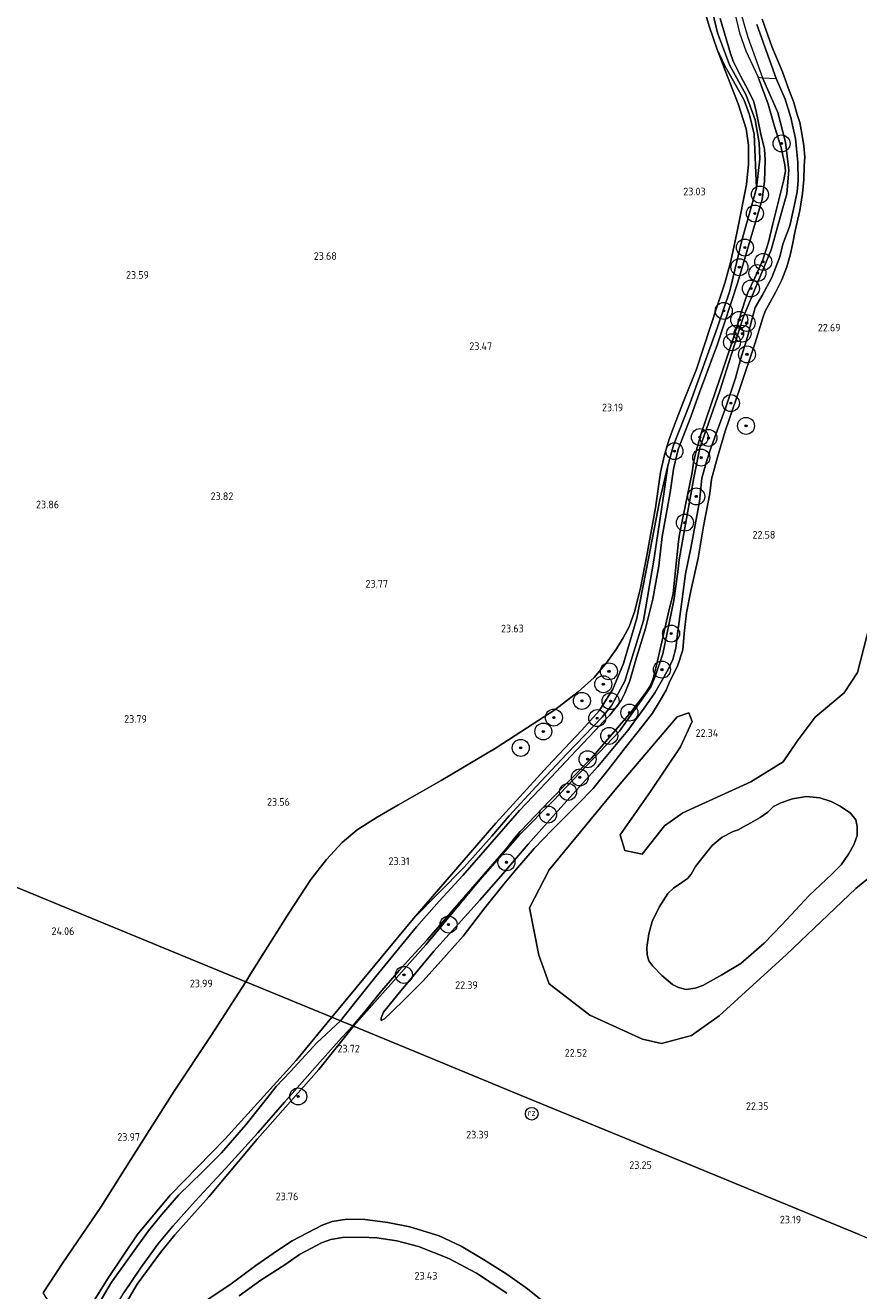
# Model space of a CAD drawing. Header units: metres. Extents: x 185049 to 189876, y 349292 to 352302.
# Tile 42 of 256: x 186028 to 186225, y 351572 to 351870. Entities that reach past the tile are written whole.
import ezdxf
from ezdxf.enums import TextEntityAlignment as Align

# ---------------------------------------------------------------- set-up
doc = ezdxf.new("R2010")
doc.units = ezdxf.units.M
for name, color, linetype, lineweight in [('B-WE-GR-BOOM-S', 90, 'Continuous', 25), ('B-WE-GR-BOUWLAND_AKKERBOUW-GV', 80, 'Continuous', 13), ('B-WE-GR-GRAS-GV', 60, 'Continuous', 13), ('B-WE-GW-TALUD_KRUIN-G', 90, 'Continuous', 18), ('B-WE-GW-TALUD_TEEN-G', 90, 'Continuous', 18), ('B-WE-IE-MEUBILAIR_WEGMEUBILAIR-S', 7, 'Continuous', 25), ('B-WE-IE-TERREINAFSCHEIDING_KUNSTMATIG_HEKWERK-G', 20, 'IE-TERREINAFSCHEIDING-KUNSTMATIG', 18), ('B-WE-OG-TERREIN_GROEN-GV', 7, 'Continuous', 18), ('B-WE-OG-WATER_POEL-GV', 7, 'Continuous', 18), ('B-WE-OG-WATER_SLOOT-G', 120, 'Continuous', 18), ('B-WE-OG-WATER_SLOOT-GV', 120, 'Continuous', 18), ('B-WE-VH-ONVERHARD-GV', 252, 'Continuous', 18), ('X-XX-AL-HOOGTELABEL-S', 7, 'Continuous', 25)]:
    doc.layers.add(name, color=color, linetype=linetype, lineweight=lineweight)
doc.styles.add('NLCS-ISO', font='NLCS-ISO.ttf')
doc.styles.add('NLCS-ISO-ANNOTATIVE-T18', font='NLCS-ISO.ttf', dxfattribs={"height": 1.8})
doc.linetypes.add('IE-TERREINAFSCHEIDING-KUNSTMATIG', pattern='A,4,[82,NLCS.SHX,S=0.75,R=90,X=0,Y=0],4,-2', length=10)

# ---------------------------------------------------------------- blocks, each defined once
blk = doc.blocks.new('SAL-HOOGTELABEL-SO')
at = {"color": 0, "linetype": 'ByBlock', "lineweight": -2, "style": 'NLCS-ISO-ANNOTATIVE-T18'}
blk.add_attdef('HOOGTE', text='', height=1.8, dxfattribs=at).set_placement((2.79, 0), align=Align.RIGHT)
blk = doc.blocks.new('SGR-BOOM_01-SO')
at = {"linetype": 'ByBlock', "lineweight": 18}
h = blk.add_hatch(color=0, dxfattribs=at)
h.dxf.hatch_style = 1
edge = h.paths.add_edge_path()
edge.add_arc((0, 0), 0.25, 0, 360)
at = {"color": 0, "linetype": 'ByBlock', "lineweight": 18}
for radius in [2, 0.25]:
    blk.add_circle((0, 0), radius, dxfattribs=at)
blk = doc.blocks.new('SIE-WEG_PAAL_RECLAMEZUIL-SO')
at = {"color": 0, "linetype": 'ByBlock', "lineweight": 18}
blk.add_circle((0, 0), 1.5, dxfattribs=at)
at = {"color": 0, "linetype": 'ByBlock', "lineweight": 18, "style": 'NLCS-ISO'}
blk.add_text('rz', height=1.5, dxfattribs=at).set_placement((0, 0.23), align=Align.MIDDLE_CENTER)

msp = doc.modelspace()

# ---------------------------------------------------------------- linework, layer by layer
at = {"layer": 'B-WE-GR-BOUWLAND_AKKERBOUW-GV'}
for points in [[(186188.189, 351874.477, 23.268), (186189.573, 351869.663, 23.205), (186191.463, 351864.165, 23.21), (186193.893, 351857.776, 23.205), (186196.444, 351851.355, 23.21), (186198.337, 351845.421, 23.236), (186198.852, 351841.605, 23.229), (186198.892, 351837.099, 23.236), (186198.366, 351832.328, 23.251), (186196.2, 351821.239, 23.236), (186194.663, 351814.301, 23.215), (186193.289, 351809.077, 23.183), (186191.512, 351803.697, 23.259), (186186.645, 351788.799, 23.198), (186183.395, 351780.789, 23.295), (186181.442, 351775.659, 23.305), (186180.101, 351772.105, 23.3), (186179.023, 351768.312, 23.307), (186178.12, 351764.432, 23.285), (186176.941, 351756.122, 23.297), (186174.917, 351744.936, 23.563), (186173.396, 351737.201, 23.619), (186171.991, 351731.638, 23.663), (186170.759, 351728.084, 23.695), (186169.335, 351725.522, 23.703), (186167.737, 351722.882, 23.712), (186165.434, 351719.638, 23.766), (186162.521, 351716.15, 23.764), (186158.735, 351712.765, 23.773), (186153.209, 351708.551, 23.781), (186143.897, 351702.446, 23.783), (186139.366, 351699.537, 23.778), (186126.422, 351691.886, 23.764), (186116.247, 351686.016, 23.678), (186111.322, 351683.191, 23.651), (186106.617, 351680.259, 23.668), (186103.101, 351677.258, 23.678), (186099.406, 351673.23, 23.676), (186095.726, 351668.515, 23.754), (186090.562, 351660.56, 23.771), (186081.607, 351646.395, 23.815), (186080.373, 351644.433, 23.886), (185928.257, 351707.136, 24.02)], [(185928.257, 351707.136, 24.02), (186080.373, 351644.433, 23.886), (186072.265, 351631.729, 23.968), (186063.507, 351618.622, 23.895), (186054.609, 351604.627, 23.938), (186046.276, 351591.311, 23.955), (186037.319, 351578.202, 24.045), (186032.679, 351571.118, 24.17)]]:
    msp.add_polyline3d(points, dxfattribs=at)
at = {"layer": 'B-WE-GR-GRAS-GV'}
for points in [[(186192.159, 351871.429, 22.036), (186194.656, 351863.24, 22.036), (186195.213, 351861.389, 22.036), (186196.938, 351857.93, 22.036), (186198.24, 351855.604, 22.036), (186200.03, 351852.058, 22.036), (186200.611, 351849.923, 22.036), (186201.783, 351844.235, 22.036), (186202.656, 351840.706, 22.036), (186202.826, 351838.066, 22.036), (186202.596, 351833.068, 22.036), (186202.056, 351828.765, 22.036), (186199.43, 351819.78, 22.036), (186196.31, 351809.351, 22.036), (186191.542, 351794.686, 22.036), (186187.295, 351783.29, 22.036), (186185.236, 351777.559, 22.036), (186183.305, 351772.528, 22.036), (186182.403, 351770.144, 22.036), (186181.721, 351767.652, 22.036), (186181.191, 351765.248, 22.036), (186180.375, 351759.722, 22.036), (186178.543, 351749.366, 22.036), (186177.693, 351742.443, 22.036), (186176.346, 351734.622, 22.036), (186174.558, 351727.672, 22.036), (186172.463, 351720.872, 22.036), (186170.883, 351715.34, 22.036), (186169.745, 351712.475, 22.036), (186168.84, 351710.745, 22.036), (186167.715, 351709.123, 22.036), (186166.156, 351707.28, 22.036), (186164.791, 351705.831, 22.036), (186162.688, 351703.548, 22.036), (186157.031, 351697.576, 22.036), (186151.157, 351691.385, 22.036), (186144.915, 351684.776, 22.036), (186137.895, 351676.81, 22.036), (186131.527, 351669.502, 22.036), (186125.979, 351663.422, 22.036), (186120.606, 351657.365, 22.036), (186111.057, 351645.695, 22.036), (186105.407, 351638.632, 22.036), (186102.733, 351635.217, 22.036), (186100.683, 351636.062, 23.501), (186119.892, 351659.367, 23.663), (186131.834, 351671.455, 23.121), (186138.351, 351678.773, 23.099), (186142.476, 351683.549, 23.066), (186148.826, 351690.441, 23.011), (186156.07, 351698.12, 23.016), (186164.41, 351706.824, 23.011), (186166.648, 351709.654, 23.011), (186169.75, 351715.271, 23.011), (186171.111, 351719.927, 23.016), (186174.085, 351729.579, 23.061), (186176.583, 351743.767, 23.081), (186178.949, 351759.44, 23.089), (186179.866, 351766.014, 23.097), (186181.159, 351770.887, 23.114), (186185.016, 351780.649, 23.147), (186191.578, 351798.71, 23.13), (186194.482, 351807.291, 23.147), (186197.272, 351819.152, 23.064), (186200.719, 351831.453, 23.13), (186201.505, 351838.407, 23.138), (186201.361, 351842.145, 23.188), (186200.408, 351847.604, 23.014), (186198.282, 351853.38, 23.014), (186194.41, 351860.51, 22.8), (186191.577, 351868.084, 22.816), (186189.119, 351878.385, 22.75)], [(186189.119, 351878.385, 22.75), (186191.577, 351868.084, 22.816), (186194.41, 351860.51, 22.8), (186198.282, 351853.38, 23.014), (186200.408, 351847.604, 23.014), (186201.361, 351842.145, 23.188), (186201.505, 351838.407, 23.138), (186200.719, 351831.453, 23.13), (186200.195, 351844.182, 23.325), (186199.103, 351848.788, 23.299), (186197.824, 351852.193, 23.319), (186193.192, 351860.457, 23.195), (186191.463, 351864.165, 23.21), (186189.573, 351869.663, 23.205), (186188.189, 351874.477, 23.268)], [(186224.926, 351584.849, 22.721), (186205.294, 351592.941, 22.552), (186185.679, 351601.026, 22.629), (186165.363, 351609.4, 22.746), (186145.323, 351617.661, 22.719), (186127.446, 351625.03, 22.682), (186105.802, 351633.952, 23.238), (186110.717, 351639.539, 23.158), (186122.842, 351653.101, 23.042), (186135.549, 351668.447, 23.158), (186144.895, 351679.023, 22.992), (186152.832, 351687.079, 23.003), (186168.449, 351703.529, 23.064), (186175.828, 351713.974, 23.136), (186176.882, 351716.372, 23.075), (186178.662, 351721.709, 23.042), (186181.295, 351734.277, 23.064), (186182.236, 351741.084, 23.114), (186182.509, 351743.86, 23.097), (186183.823, 351751.38, 23.031), (186185.953, 351763.183, 23.097), (186187.424, 351770.246, 23.122), (186192.13, 351783.707, 23.097), (186197.631, 351801.017, 23.172), (186199.588, 351805.695, 23.254), (186204.218, 351816.916, 23.097), (186206.808, 351826.282, 23.246), (186207.858, 351830.135, 23.213), (186208.354, 351835.712, 23.172), (186207.567, 351842.292, 23.081), (186205.807, 351849.344, 22.998), (186202.127, 351857.519, 22.734), (186205.356, 351857.334, 23.076), (186207.504, 351852.416, 23.061), (186208.863, 351848.104, 23.08), (186209.424, 351845.598, 23.105), (186209.92, 351843.179, 23.119), (186210.198, 351840.758, 23.163), (186210.457, 351837.639, 23.158), (186210.573, 351833.232, 23.193), (186210.306, 351830.59, 23.158), (186209.63, 351827.225, 23.168), (186208.612, 351822.614, 23.173), (186206.959, 351818.261, 23.066), (186206.214, 351815.31, 23.295), (186204.391, 351810.389, 23.393), (186202.105, 351806.184, 23.685), (186200.421, 351803.315, 23.661), (186199.676, 351800.473, 23.324), (186198.632, 351796.473, 23.144), (186197.008, 351791.073, 23.198), (186195.814, 351786.657, 23.266), (186193.501, 351779.856, 23.149), (186189.962, 351770.231, 23.276), (186188.935, 351767.039, 23.363), (186187.891, 351763.148, 23.315), (186187.293, 351757.623, 23.232), (186185.291, 351746.59, 23.266), (186184.02, 351740.581, 23.354), (186183.062, 351733.439, 23.236), (186182.125, 351726.45, 23.236), (186181.71, 351723.065, 23.168), (186181.007, 351720.42, 23.158), (186179.973, 351718.209, 23.183), (186178.895, 351716.239, 23.178), (186176.78, 351712.493, 23.31), (186174.25, 351708.898, 23.315), (186170.421, 351703.658, 23.295), (186163.362, 351695.168, 23.217), (186154.673, 351685.467, 23.232), (186146.916, 351676.885, 23.276), (186140.96, 351669.864, 23.29), (186135.566, 351663.654, 23.402), (186124.71, 351651.648, 23.437), (186116.244, 351641.403, 23.412), (186112.888, 351637.235, 23.476), (186112.307, 351635.944, 23.32), (186112.267, 351635.311, 23.168), (186113.051, 351635.687, 23.158), (186114.851, 351637.357, 22.988), (186117.887, 351640.322, 22.714), (186122.18, 351644.627, 22.578), (186127.033, 351650.07, 22.578), (186131.627, 351655.205, 22.568), (186136.756, 351661.872, 22.597), (186141.172, 351667.421, 22.568), (186143.988, 351670.713, 22.553), (186148.363, 351675.847, 22.48), (186152.634, 351680.217, 22.324), (186158.748, 351686.344, 22.319), (186162.238, 351690.011, 22.329), (186165.811, 351694.398, 22.251), (186169.815, 351699.552, 22.256), (186174.036, 351704.925, 22.265), (186176.243, 351707.755, 22.285), (186177.776, 351710.318, 22.334), (186179.46, 351713.187, 22.353), (186180.363, 351715.244, 22.349), (186182.13, 351718.834, 22.344), (186183.371, 351722.683, 22.334), (186183.739, 351726.526, 22.339), (186184.231, 351731.395, 22.324), (186185.311, 351736.574, 22.344), (186187.03, 351744.266, 22.314), (186188.225, 351751.781, 22.314), (186189.725, 351759.472, 22.305), (186190.14, 351762.857, 22.412), (186191.525, 351768.103, 22.363), (186193.384, 351774.203, 22.27), (186196.79, 351784.219, 22.275), (186200.43, 351795.044, 22.344), (186202.27, 351800.883, 22.378), (186202.827, 351802.457, 22.387), (186205.221, 351806.881, 22.392), (186206.707, 351809.902, 22.358), (186207.91, 351812.899, 22.368), (186208.678, 351815.675, 22.349), (186209.207, 351818.188, 22.368), (186209.863, 351821.4, 22.339), (186210.967, 351826.186, 22.285), (186211.574, 351830.184, 22.309), (186211.902, 351833.503, 22.29), (186212.013, 351836.711, 22.295), (186212.109, 351838.785, 22.295), (186211.939, 351841.424, 22.305), (186211.418, 351844.345, 22.3), (186210.921, 351846.982, 22.295), (186210.32, 351848.855, 22.309), (186209.493, 351851.927, 22.314), (186208.473, 351854.495, 22.3), (186206.895, 351858.915, 22.275), (186204.391, 351864.878, 22.295), (186202.102, 351871.279, 22.29)], [(186202.102, 351871.279, 22.29), (186204.391, 351864.878, 22.295), (186206.895, 351858.915, 22.275), (186208.473, 351854.495, 22.3), (186209.493, 351851.927, 22.314), (186210.32, 351848.855, 22.309), (186210.921, 351846.982, 22.295), (186211.418, 351844.345, 22.3), (186211.939, 351841.424, 22.305), (186212.109, 351838.785, 22.295), (186212.013, 351836.711, 22.295), (186211.902, 351833.503, 22.29), (186211.574, 351830.184, 22.309), (186210.967, 351826.186, 22.285), (186209.863, 351821.4, 22.339), (186209.207, 351818.188, 22.368), (186208.678, 351815.675, 22.349), (186207.91, 351812.899, 22.368), (186206.707, 351809.902, 22.358), (186205.221, 351806.881, 22.392), (186202.827, 351802.457, 22.387), (186202.27, 351800.883, 22.378), (186200.43, 351795.044, 22.344), (186196.79, 351784.219, 22.275), (186193.384, 351774.203, 22.27), (186191.525, 351768.103, 22.363), (186190.14, 351762.857, 22.412), (186189.725, 351759.472, 22.305), (186188.225, 351751.781, 22.314), (186187.03, 351744.266, 22.314), (186185.311, 351736.574, 22.344), (186184.231, 351731.395, 22.324), (186183.739, 351726.526, 22.339), (186183.371, 351722.683, 22.334), (186182.13, 351718.834, 22.344), (186180.363, 351715.244, 22.349), (186179.46, 351713.187, 22.353), (186177.776, 351710.318, 22.334), (186176.243, 351707.755, 22.285), (186174.036, 351704.925, 22.265), (186169.815, 351699.552, 22.256), (186165.811, 351694.398, 22.251), (186162.238, 351690.011, 22.329), (186158.748, 351686.344, 22.319), (186152.634, 351680.217, 22.324), (186148.363, 351675.847, 22.48), (186143.988, 351670.713, 22.553), (186141.172, 351667.421, 22.568), (186136.756, 351661.872, 22.597), (186131.627, 351655.205, 22.568), (186127.033, 351650.07, 22.578), (186122.18, 351644.627, 22.578), (186117.887, 351640.322, 22.714), (186114.851, 351637.357, 22.988), (186113.051, 351635.687, 23.158), (186112.267, 351635.311, 23.168), (186112.307, 351635.944, 23.32), (186112.888, 351637.235, 23.476), (186116.244, 351641.403, 23.412), (186124.71, 351651.648, 23.437), (186135.566, 351663.654, 23.402), (186140.96, 351669.864, 23.29), (186146.916, 351676.885, 23.276), (186154.673, 351685.467, 23.232), (186163.362, 351695.168, 23.217), (186170.421, 351703.658, 23.295), (186174.25, 351708.898, 23.315), (186176.78, 351712.493, 23.31), (186178.895, 351716.239, 23.178), (186179.973, 351718.209, 23.183), (186181.007, 351720.42, 23.158), (186181.71, 351723.065, 23.168), (186182.125, 351726.45, 23.236), (186183.062, 351733.439, 23.236), (186184.02, 351740.581, 23.354), (186185.291, 351746.59, 23.266), (186187.293, 351757.623, 23.232), (186187.891, 351763.148, 23.315), (186188.935, 351767.039, 23.363), (186189.962, 351770.231, 23.276), (186193.501, 351779.856, 23.149), (186195.814, 351786.657, 23.266), (186197.008, 351791.073, 23.198), (186198.632, 351796.473, 23.144), (186199.676, 351800.473, 23.324), (186200.421, 351803.315, 23.661), (186202.105, 351806.184, 23.685), (186204.391, 351810.389, 23.393), (186206.214, 351815.31, 23.295), (186206.959, 351818.261, 23.066), (186208.612, 351822.614, 23.173), (186209.63, 351827.225, 23.168), (186210.306, 351830.59, 23.158), (186210.573, 351833.232, 23.193), (186210.457, 351837.639, 23.158), (186210.198, 351840.758, 23.163), (186209.92, 351843.179, 23.119), (186209.424, 351845.598, 23.105), (186208.863, 351848.104, 23.08), (186207.504, 351852.416, 23.061), (186205.356, 351857.334, 23.076), (186200.845, 351870.049, 23.09)], [(186228.928, 351734.454, 22.527), (186224.572, 351717.295, 22.476), (186221.438, 351712.502, 22.304), (186214.598, 351706.755, 22.547), (186210.36, 351701.158, 22.506), (186207.005, 351696.236, 22.365), (186199.424, 351691.563, 22.405), (186183.354, 351684.24, 22.597), (186179.03, 351681.215, 22.415), (186173.786, 351674.529, 22.345), (186169.681, 351675.35, 22.385), (186168.631, 351679.025, 22.395), (186175.781, 351689.285, 22.395), (186182.833, 351699.831, 22.436), (186185.575, 351705.763, 22.405), (186184.826, 351707.789, 22.405), (186182.071, 351706.843, 22.405), (186167.77, 351690.039, 22.385), (186151.902, 351670.838, 22.638), (186147.282, 351661.871, 22.567), (186149.479, 351650.679, 22.648), (186151.89, 351643.967, 22.729), (186161.485, 351636.589, 22.385), (186173.892, 351630.919, 22.385), (186178.349, 351629.848, 22.446), (186185.446, 351631.754, 22.426), (186191.916, 351636.418, 22.395), (186207.827, 351650.854, 22.587), (186224.14, 351666.438, 22.436), (186228.019, 351669.522, 22.466)], [(186042.488, 351565.802, 23.849), (186047.887, 351574.463, 23.733), (186054.782, 351584.761, 23.907), (186062.555, 351594.131, 23.733), (186075.559, 351607.403, 23.534), (186092.239, 351625.834, 23.321), (186100.683, 351636.062, 23.501), (186102.733, 351635.217, 22.036), (186097.109, 351630.005, 22.036), (186090.846, 351623.202, 22.036), (186087.557, 351619.73, 22.036), (186085.295, 351616.84, 22.036), (186080.415, 351610.74, 22.036), (186074.667, 351604.08, 22.036), (186070.174, 351599.668, 22.036), (186064.577, 351594.119, 22.036), (186060.541, 351589.532, 22.036), (186057.471, 351585.704, 22.036), (186054.818, 351582.018, 22.036), (186051.063, 351576.798, 22.036), (186048.763, 351573.63, 22.036), (186044.526, 351566.424, 22.036)], [(186051.285, 351567.108, 23.836), (186054.797, 351573.139, 23.817), (186060.302, 351580.611, 23.959), (186063.686, 351584.778, 23.92), (186071.7, 351593.734, 23.869), (186083.076, 351607.312, 23.521), (186097.646, 351623.767, 23.282), (186105.802, 351633.952, 23.238), (186127.446, 351625.03, 22.682), (186145.323, 351617.661, 22.719), (186165.363, 351609.4, 22.746), (186185.679, 351601.026, 22.629), (186205.294, 351592.941, 22.552), (186224.926, 351584.849, 22.721), (186248.186, 351575.261, 22.721), (186268.08, 351567.061, 22.721)], [(186154.083, 351566.127, 23.098), (186146.755, 351572.076, 23.081), (186141.879, 351575.515, 23.035), (186136.451, 351578.936, 23.048), (186131.114, 351582.088, 23.006), (186125.965, 351584.509, 23.015), (186119.069, 351586.697, 23.06), (186113.868, 351587.704, 23.094), (186108.49, 351588.413, 23.161), (186104.184, 351588.503, 23.202), (186100.783, 351587.959, 23.207), (186098.362, 351587.063, 23.182), (186091.301, 351583.349, 23.131), (186087.838, 351581.108, 23.165), (186082.794, 351577.528, 23.215), (186076.628, 351572.962, 23.474), (186071.53, 351569.6, 23.591)], [(186078.873, 351570.403, 23.367), (186083.943, 351574.095, 23.09), (186089.851, 351577.9, 23.068), (186093.071, 351580.146, 23.064), (186095.904, 351581.666, 23.111), (186098.201, 351582.894, 23.158), (186100.437, 351583.662, 23.201), (186103.161, 351584.158, 23.201), (186107.607, 351584.238, 23.256), (186111.295, 351584.1, 23.205), (186116.024, 351583.356, 23.124), (186121.099, 351582.051, 23.085), (186128.208, 351579.229, 23.103), (186134.732, 351575.746, 23.145), (186141.95, 351571.01, 23.166)]]:
    msp.add_polyline3d(points, dxfattribs=at)
for points in [[(186119.892, 351659.367, 23.663), (186100.683, 351636.062, 23.501), (186080.373, 351644.433, 23.886), (186081.607, 351646.395, 23.815), (186090.562, 351660.56, 23.771), (186095.726, 351668.515, 23.754), (186099.406, 351673.23, 23.676), (186103.101, 351677.258, 23.678), (186106.617, 351680.259, 23.668), (186111.322, 351683.191, 23.651), (186116.247, 351686.016, 23.678), (186126.422, 351691.886, 23.764), (186139.366, 351699.537, 23.778), (186143.897, 351702.446, 23.783), (186153.209, 351708.551, 23.781), (186158.735, 351712.765, 23.773), (186162.521, 351716.15, 23.764), (186165.434, 351719.638, 23.766), (186167.737, 351722.882, 23.712), (186169.335, 351725.522, 23.703), (186170.759, 351728.084, 23.695), (186171.991, 351731.638, 23.663), (186173.396, 351737.201, 23.619), (186174.917, 351744.936, 23.563), (186176.941, 351756.122, 23.297), (186178.12, 351764.432, 23.285), (186179.023, 351768.312, 23.307), (186180.101, 351772.105, 23.3), (186181.442, 351775.659, 23.305), (186183.395, 351780.789, 23.295), (186186.645, 351788.799, 23.198), (186191.512, 351803.697, 23.259), (186193.289, 351809.077, 23.183), (186194.663, 351814.301, 23.215), (186196.2, 351821.239, 23.236), (186198.366, 351832.328, 23.251), (186198.892, 351837.099, 23.236), (186198.852, 351841.605, 23.229), (186198.337, 351845.421, 23.236), (186196.444, 351851.355, 23.21), (186193.893, 351857.776, 23.205), (186191.463, 351864.165, 23.21), (186193.192, 351860.457, 23.195), (186197.824, 351852.193, 23.319), (186199.103, 351848.788, 23.299), (186200.195, 351844.182, 23.325), (186200.719, 351831.453, 23.13), (186197.272, 351819.152, 23.064), (186194.482, 351807.291, 23.147), (186191.578, 351798.71, 23.13), (186185.016, 351780.649, 23.147), (186181.159, 351770.887, 23.114), (186179.866, 351766.014, 23.097), (186177.966, 351758.03, 23.378), (186175.325, 351744.156, 23.709), (186172.582, 351730.163, 23.764), (186169.394, 351719.474, 23.626), (186166.906, 351713.386, 23.593), (186163.682, 351708.294, 23.67), (186159.623, 351703.739, 23.67), (186151.469, 351695.156, 23.824), (186139.326, 351681.814, 23.747)], [(186110.717, 351639.539, 23.158), (186105.802, 351633.952, 23.238), (186105.662, 351634.009, 22.036), (186108.639, 351637.574, 22.036), (186112.471, 351642.378, 22.036), (186116.521, 351647.074, 22.036), (186119.36, 351650.191, 22.036), (186123.131, 351654.317, 22.036), (186130.301, 351662.59, 22.036), (186136.561, 351669.788, 22.036), (186141.738, 351675.778, 22.036), (186143.73, 351678.279, 22.036), (186145.029, 351679.815, 22.036), (186147.132, 351681.989, 22.036), (186151.966, 351687.06, 22.036), (186161.83, 351697.162, 22.036), (186171.318, 351708.155, 22.036), (186174.476, 351712.363, 22.036), (186175.612, 351714.036, 22.036), (186176.196, 351715.265, 22.036), (186176.375, 351715.891, 22.036), (186177.269, 351719.366, 22.036), (186178.818, 351726.272, 22.036), (186179.965, 351731.145, 22.036), (186181.134, 351735.954, 22.036), (186181.809, 351742.963, 22.036), (186182.365, 351748.182, 22.036), (186182.573, 351749.82, 22.036), (186183.336, 351753.36, 22.036), (186184.647, 351759.893, 22.036), (186185.578, 351764.438, 22.036), (186185.934, 351766.819, 22.036), (186186.486, 351769.157, 22.036), (186187.723, 351773.66, 22.036), (186188.879, 351777.116, 22.036), (186192.156, 351786.76, 22.036), (186195.111, 351795.53, 22.036), (186197.87, 351804.342, 22.036), (186198.727, 351806.856, 22.036), (186200.341, 351810.358, 22.036), (186202.256, 351814.582, 22.036), (186203.604, 351818.759, 22.036), (186204.624, 351823.043, 22.036), (186207.22, 351833.403, 22.036), (186207.556, 351835.522, 22.036), (186207.437, 351836.939, 22.036), (186206.582, 351841.058, 22.036), (186205.046, 351845.784, 22.036), (186203.505, 351851.273, 22.036), (186201.151, 351857.652, 22.036), (186202.127, 351857.519, 22.734), (186205.807, 351849.344, 22.998), (186207.567, 351842.292, 23.081), (186208.354, 351835.712, 23.172), (186207.858, 351830.135, 23.213), (186206.808, 351826.282, 23.246), (186204.218, 351816.916, 23.097), (186199.588, 351805.695, 23.254), (186197.631, 351801.017, 23.172), (186192.13, 351783.707, 23.097), (186187.424, 351770.246, 23.122), (186185.953, 351763.183, 23.097), (186183.823, 351751.38, 23.031), (186182.509, 351743.86, 23.097), (186182.236, 351741.084, 23.114), (186181.295, 351734.277, 23.064), (186178.662, 351721.709, 23.042), (186176.882, 351716.372, 23.075), (186175.828, 351713.974, 23.136), (186168.449, 351703.529, 23.064), (186152.832, 351687.079, 23.003), (186144.895, 351679.023, 22.992), (186135.549, 351668.447, 23.158), (186122.842, 351653.101, 23.042)], [(186131.834, 351671.455, 23.121), (186119.892, 351659.367, 23.663), (186139.326, 351681.814, 23.747), (186151.469, 351695.156, 23.824), (186159.623, 351703.739, 23.67), (186163.682, 351708.294, 23.67), (186166.906, 351713.386, 23.593), (186169.394, 351719.474, 23.626), (186172.582, 351730.163, 23.764), (186175.325, 351744.156, 23.709), (186177.966, 351758.03, 23.378), (186179.866, 351766.014, 23.097), (186178.949, 351759.44, 23.089), (186176.583, 351743.767, 23.081), (186174.085, 351729.579, 23.061), (186171.111, 351719.927, 23.016), (186169.75, 351715.271, 23.011), (186166.648, 351709.654, 23.011), (186164.41, 351706.824, 23.011), (186156.07, 351698.12, 23.016), (186148.826, 351690.441, 23.011), (186142.476, 351683.549, 23.066), (186138.351, 351678.773, 23.099)], [(186042.488, 351565.802, 23.849), (186041.323, 351563.486, 24.526), (186038.584, 351565.295, 24.607), (186036.496, 351566.818, 24.427), (186036.071, 351567.213, 24.403), (186033.538, 351569.81, 24.248), (186032.679, 351571.118, 24.17), (186037.319, 351578.202, 24.045), (186046.276, 351591.311, 23.955), (186054.609, 351604.627, 23.938), (186063.507, 351618.622, 23.895), (186072.265, 351631.729, 23.968), (186080.373, 351644.433, 23.886), (186100.683, 351636.062, 23.501), (186092.239, 351625.834, 23.321), (186075.559, 351607.403, 23.534), (186062.555, 351594.131, 23.733), (186054.782, 351584.761, 23.907), (186047.887, 351574.463, 23.733)], [(186049.131, 351562.83, 24.101), (186047.793, 351561.069, 24.526), (186046.869, 351561.414, 22.036), (186047.23, 351562.178, 22.036), (186049.34, 351567.169, 22.036), (186051.635, 351571.13, 22.036), (186055.564, 351576.907, 22.036), (186059.653, 351582.605, 22.036), (186063.176, 351586.851, 22.036), (186068.493, 351592.736, 22.036), (186075.642, 351600.437, 22.036), (186083.224, 351608.815, 22.036), (186089.544, 351616.034, 22.036), (186098.443, 351626.186, 22.036), (186102.932, 351631.192, 22.036), (186105.662, 351634.009, 22.036), (186105.802, 351633.952, 23.238), (186097.646, 351623.767, 23.282), (186083.076, 351607.312, 23.521), (186071.7, 351593.734, 23.869), (186063.686, 351584.778, 23.92), (186060.302, 351580.611, 23.959), (186054.797, 351573.139, 23.817), (186051.285, 351567.108, 23.836)]]:
    msp.add_polyline3d(points, close=True, dxfattribs=at)
at = {"layer": 'B-WE-GW-TALUD_KRUIN-G'}
for points in [[(186200.845, 351870.049, 23.09), (186205.356, 351857.334, 23.076), (186207.504, 351852.416, 23.061), (186208.863, 351848.104, 23.08), (186209.424, 351845.598, 23.105), (186209.92, 351843.179, 23.119), (186210.198, 351840.758, 23.163), (186210.457, 351837.639, 23.158), (186210.573, 351833.232, 23.193), (186210.306, 351830.59, 23.158), (186209.63, 351827.225, 23.168), (186208.612, 351822.614, 23.173), (186206.959, 351818.261, 23.066), (186206.214, 351815.31, 23.295), (186204.391, 351810.389, 23.393), (186202.105, 351806.184, 23.685), (186200.421, 351803.315, 23.661), (186199.676, 351800.473, 23.324), (186198.632, 351796.473, 23.144), (186197.008, 351791.073, 23.198), (186195.814, 351786.657, 23.266), (186193.501, 351779.856, 23.149), (186189.962, 351770.231, 23.276), (186188.935, 351767.039, 23.363), (186187.891, 351763.148, 23.315), (186187.293, 351757.623, 23.232), (186185.291, 351746.59, 23.266), (186184.02, 351740.581, 23.354), (186183.062, 351733.439, 23.236), (186182.125, 351726.45, 23.236), (186181.71, 351723.065, 23.168), (186181.007, 351720.42, 23.158), (186179.973, 351718.209, 23.183), (186178.895, 351716.239, 23.178), (186176.78, 351712.493, 23.31), (186174.25, 351708.898, 23.315), (186170.421, 351703.658, 23.295), (186163.362, 351695.168, 23.217), (186154.673, 351685.467, 23.232), (186146.916, 351676.885, 23.276), (186140.96, 351669.864, 23.29), (186135.566, 351663.654, 23.402), (186124.71, 351651.648, 23.437), (186116.244, 351641.403, 23.412), (186112.888, 351637.235, 23.476), (186112.307, 351635.944, 23.32), (186112.267, 351635.311, 23.168)], [(186200.719, 351831.453, 23.13), (186200.195, 351844.182, 23.325), (186199.103, 351848.788, 23.299), (186197.824, 351852.193, 23.319), (186193.192, 351860.457, 23.195), (186191.463, 351864.165, 23.21)], [(186179.866, 351766.014, 23.097), (186177.966, 351758.03, 23.378), (186175.325, 351744.156, 23.709), (186172.582, 351730.163, 23.764), (186169.394, 351719.474, 23.626), (186166.906, 351713.386, 23.593), (186163.682, 351708.294, 23.67), (186159.623, 351703.739, 23.67), (186151.469, 351695.156, 23.824), (186139.326, 351681.814, 23.747)], [(186139.326, 351681.814, 23.747), (186119.892, 351659.367, 23.663)]]:
    msp.add_polyline3d(points, dxfattribs=at)
at = {"layer": 'B-WE-GW-TALUD_TEEN-G'}
msp.add_polyline3d([(186112.267, 351635.311, 23.168), (186113.051, 351635.687, 23.158), (186114.851, 351637.357, 22.988), (186117.887, 351640.322, 22.714), (186122.18, 351644.627, 22.578), (186127.033, 351650.07, 22.578), (186131.627, 351655.205, 22.568), (186136.756, 351661.872, 22.597), (186141.172, 351667.421, 22.568), (186143.988, 351670.713, 22.553), (186148.363, 351675.847, 22.48), (186152.634, 351680.217, 22.324), (186158.748, 351686.344, 22.319), (186162.238, 351690.011, 22.329), (186165.811, 351694.398, 22.251), (186169.815, 351699.552, 22.256), (186174.036, 351704.925, 22.265), (186176.243, 351707.755, 22.285), (186177.776, 351710.318, 22.334), (186179.46, 351713.187, 22.353), (186180.363, 351715.244, 22.349), (186182.13, 351718.834, 22.344), (186183.371, 351722.683, 22.334), (186183.739, 351726.526, 22.339), (186184.231, 351731.395, 22.324), (186185.311, 351736.574, 22.344), (186187.03, 351744.266, 22.314), (186188.225, 351751.781, 22.314), (186189.725, 351759.472, 22.305), (186190.14, 351762.857, 22.412), (186191.525, 351768.103, 22.363), (186193.384, 351774.203, 22.27), (186196.79, 351784.219, 22.275), (186200.43, 351795.044, 22.344), (186202.27, 351800.883, 22.378), (186202.827, 351802.457, 22.387), (186205.221, 351806.881, 22.392), (186206.707, 351809.902, 22.358), (186207.91, 351812.899, 22.368), (186208.678, 351815.675, 22.349), (186209.207, 351818.188, 22.368), (186209.863, 351821.4, 22.339), (186210.967, 351826.186, 22.285), (186211.574, 351830.184, 22.309), (186211.902, 351833.503, 22.29), (186212.013, 351836.711, 22.295), (186212.109, 351838.785, 22.295), (186211.939, 351841.424, 22.305), (186211.418, 351844.345, 22.3), (186210.921, 351846.982, 22.295), (186210.32, 351848.855, 22.309), (186209.493, 351851.927, 22.314), (186208.473, 351854.495, 22.3), (186206.895, 351858.915, 22.275), (186204.391, 351864.878, 22.295), (186202.102, 351871.279, 22.29)], dxfattribs=at)
at = {"layer": 'B-WE-IE-TERREINAFSCHEIDING_KUNSTMATIG_HEKWERK-G'}
for points in [[(186080.373, 351644.433, 23.886), (186081.607, 351646.395, 23.815), (186090.562, 351660.56, 23.771), (186095.726, 351668.515, 23.754), (186099.406, 351673.23, 23.676), (186103.101, 351677.258, 23.678), (186106.617, 351680.259, 23.668), (186111.322, 351683.191, 23.651), (186116.247, 351686.016, 23.678), (186126.422, 351691.886, 23.764), (186139.366, 351699.537, 23.778), (186143.897, 351702.446, 23.783)], [(186033.538, 351569.81, 24.248), (186032.679, 351571.118, 24.17), (186037.319, 351578.202, 24.045), (186046.276, 351591.311, 23.955), (186054.609, 351604.627, 23.938), (186063.507, 351618.622, 23.895), (186072.265, 351631.729, 23.968), (186080.373, 351644.433, 23.886)]]:
    msp.add_polyline3d(points, dxfattribs=at)
at = {"layer": 'B-WE-OG-TERREIN_GROEN-GV'}
msp.add_polyline3d([(186228.019, 351669.522, 22.466), (186224.14, 351666.438, 22.436), (186207.827, 351650.854, 22.587), (186191.916, 351636.418, 22.395), (186185.446, 351631.754, 22.426), (186178.349, 351629.848, 22.446), (186173.892, 351630.919, 22.385), (186161.485, 351636.589, 22.385), (186151.89, 351643.967, 22.729), (186149.479, 351650.679, 22.648), (186147.282, 351661.871, 22.567), (186151.902, 351670.838, 22.638), (186167.77, 351690.039, 22.385), (186182.071, 351706.843, 22.405), (186184.826, 351707.789, 22.405), (186185.575, 351705.763, 22.405), (186182.833, 351699.831, 22.436), (186175.781, 351689.285, 22.395), (186168.631, 351679.025, 22.395), (186169.681, 351675.35, 22.385), (186173.786, 351674.529, 22.345), (186179.03, 351681.215, 22.415), (186183.354, 351684.24, 22.597), (186199.424, 351691.563, 22.405), (186207.005, 351696.236, 22.365), (186210.36, 351701.158, 22.506), (186214.598, 351706.755, 22.547), (186221.438, 351712.502, 22.304), (186224.572, 351717.295, 22.476), (186228.928, 351734.454, 22.527)], dxfattribs=at)
msp.add_polyline3d([(186190.339, 351676.565, 21.685), (186188.391, 351674.152, 21.685), (186186.356, 351671.564, 21.685), (186185.386, 351669.812, 21.685), (186184.454, 351668.803, 21.685), (186183.151, 351667.812, 21.685), (186181.195, 351666.491, 21.685), (186179.828, 351665.26, 21.685), (186177.842, 351661.996, 21.685), (186176.139, 351658.646, 21.685), (186175.394, 351655.695, 21.685), (186174.869, 351652.528, 21.685), (186174.989, 351650.783, 21.685), (186175.391, 351649.389, 21.685), (186176.294, 351648.129, 21.685), (186178.403, 351645.895, 21.685), (186180.948, 351643.772, 21.685), (186182.349, 351643.083, 21.685), (186184.185, 351642.615, 21.685), (186186.3, 351642.934, 21.685), (186188.129, 351643.556, 21.685), (186192.564, 351646.051, 21.685), (186197.042, 351648.742, 21.685), (186202.533, 351653.49, 21.685), (186206.695, 351657.86, 21.685), (186213.176, 351664.731, 21.685), (186218.511, 351669.828, 21.685), (186220.701, 351671.959, 21.685), (186222.453, 351674.523, 21.685), (186223.683, 351676.692, 21.685), (186224.498, 351678.901, 21.685), (186224.462, 351681.039, 21.685), (186224.147, 351682.608, 21.685), (186222.914, 351684.193, 21.685), (186220.438, 351685.792, 21.685), (186218.314, 351686.892, 21.685), (186215.69, 351687.748, 21.685), (186212.546, 351688.099, 21.685), (186209.211, 351687.51, 21.685), (186206.489, 351686.62, 21.685), (186204.749, 351685.736, 21.685), (186203.448, 351684.418, 21.685), (186201.623, 351683.141, 21.685), (186199.427, 351681.883, 21.685), (186197.709, 351680.933, 21.685), (186196.404, 351680.27, 21.685), (186195.228, 351679.87, 21.685), (186192.662, 351678.522, 21.685)], close=True, dxfattribs=at)
at = {"layer": 'B-WE-OG-WATER_POEL-GV'}
msp.add_polyline3d([(186186.3, 351642.934, 21.685), (186184.185, 351642.615, 21.685), (186182.349, 351643.083, 21.685), (186180.948, 351643.772, 21.685), (186178.403, 351645.895, 21.685), (186176.294, 351648.129, 21.685), (186175.391, 351649.389, 21.685), (186174.989, 351650.783, 21.685), (186174.869, 351652.528, 21.685), (186175.394, 351655.695, 21.685), (186176.139, 351658.646, 21.685), (186177.842, 351661.996, 21.685), (186179.828, 351665.26, 21.685), (186181.195, 351666.491, 21.685), (186183.151, 351667.812, 21.685), (186184.454, 351668.803, 21.685), (186185.386, 351669.812, 21.685), (186186.356, 351671.564, 21.685), (186188.391, 351674.152, 21.685), (186190.339, 351676.565, 21.685), (186192.662, 351678.522, 21.685), (186195.228, 351679.87, 21.685), (186196.404, 351680.27, 21.685), (186197.709, 351680.933, 21.685), (186199.427, 351681.883, 21.685), (186201.623, 351683.141, 21.685), (186203.448, 351684.418, 21.685), (186204.749, 351685.736, 21.685), (186206.489, 351686.62, 21.685), (186209.211, 351687.51, 21.685), (186212.546, 351688.099, 21.685), (186215.69, 351687.748, 21.685), (186218.314, 351686.892, 21.685), (186220.438, 351685.792, 21.685), (186222.914, 351684.193, 21.685), (186224.147, 351682.608, 21.685), (186224.462, 351681.039, 21.685), (186224.498, 351678.901, 21.685), (186223.683, 351676.692, 21.685), (186222.453, 351674.523, 21.685), (186220.701, 351671.959, 21.685), (186218.511, 351669.828, 21.685), (186213.176, 351664.731, 21.685), (186206.695, 351657.86, 21.685), (186202.533, 351653.49, 21.685), (186197.042, 351648.742, 21.685), (186192.564, 351646.051, 21.685), (186188.129, 351643.556, 21.685)], close=True, dxfattribs=at)
at = {"layer": 'B-WE-OG-WATER_SLOOT-G'}
for points in [[(186176.583, 351743.767, 23.081), (186178.949, 351759.44, 23.089), (186179.866, 351766.014, 23.097), (186181.159, 351770.887, 23.114), (186185.016, 351780.649, 23.147), (186191.578, 351798.71, 23.13), (186194.482, 351807.291, 23.147), (186197.272, 351819.152, 23.064), (186200.719, 351831.453, 23.13), (186201.505, 351838.407, 23.138), (186201.361, 351842.145, 23.188), (186200.408, 351847.604, 23.014), (186198.282, 351853.38, 23.014), (186194.41, 351860.51, 22.8), (186191.577, 351868.084, 22.816), (186189.119, 351878.385, 22.75)], [(186196.142, 351876.048, 22.725), (186198.686, 351867.096, 22.684), (186202.127, 351857.519, 22.734), (186205.807, 351849.344, 22.998), (186207.567, 351842.292, 23.081), (186208.354, 351835.712, 23.172), (186207.858, 351830.135, 23.213), (186206.808, 351826.282, 23.246), (186204.218, 351816.916, 23.097), (186199.588, 351805.695, 23.254), (186197.631, 351801.017, 23.172), (186192.13, 351783.707, 23.097), (186187.424, 351770.246, 23.122), (186185.953, 351763.183, 23.097), (186183.823, 351751.38, 23.031), (186182.509, 351743.86, 23.097), (186182.236, 351741.084, 23.114)], [(186100.683, 351636.062, 23.501), (186119.892, 351659.367, 23.663), (186131.834, 351671.455, 23.121), (186138.351, 351678.773, 23.099), (186142.476, 351683.549, 23.066), (186148.826, 351690.441, 23.011), (186156.07, 351698.12, 23.016), (186164.41, 351706.824, 23.011), (186166.648, 351709.654, 23.011), (186169.75, 351715.271, 23.011), (186171.111, 351719.927, 23.016), (186174.085, 351729.579, 23.061), (186176.583, 351743.767, 23.081)], [(186182.236, 351741.084, 23.114), (186181.295, 351734.277, 23.064), (186178.662, 351721.709, 23.042), (186176.882, 351716.372, 23.075), (186175.828, 351713.974, 23.136), (186168.449, 351703.529, 23.064), (186152.832, 351687.079, 23.003), (186144.895, 351679.023, 22.992), (186135.549, 351668.447, 23.158), (186122.842, 351653.101, 23.042), (186110.717, 351639.539, 23.158), (186105.802, 351633.952, 23.238)], [(186041.323, 351563.486, 24.526), (186042.488, 351565.802, 23.849), (186047.887, 351574.463, 23.733), (186054.782, 351584.761, 23.907), (186062.555, 351594.131, 23.733), (186075.559, 351607.403, 23.534), (186092.239, 351625.834, 23.321), (186100.683, 351636.062, 23.501)], [(186105.802, 351633.952, 23.238), (186097.646, 351623.767, 23.282), (186083.076, 351607.312, 23.521), (186071.7, 351593.734, 23.869), (186063.686, 351584.778, 23.92), (186060.302, 351580.611, 23.959), (186054.797, 351573.139, 23.817), (186051.285, 351567.108, 23.836), (186049.131, 351562.83, 24.101), (186047.793, 351561.069, 24.526)]]:
    msp.add_polyline3d(points, dxfattribs=at)
at = {"layer": 'B-WE-OG-WATER_SLOOT-GV'}
for points in [[(186194.633, 351877.01, 22.036), (186196.72, 351868.098, 22.036), (186198.253, 351863.809, 22.036), (186201.151, 351857.652, 22.036), (186203.505, 351851.273, 22.036), (186205.046, 351845.784, 22.036), (186206.582, 351841.058, 22.036), (186207.437, 351836.939, 22.036), (186207.556, 351835.522, 22.036), (186207.22, 351833.403, 22.036), (186204.624, 351823.043, 22.036), (186203.604, 351818.759, 22.036), (186202.256, 351814.582, 22.036), (186200.341, 351810.358, 22.036), (186198.727, 351806.856, 22.036), (186197.87, 351804.342, 22.036), (186195.111, 351795.53, 22.036), (186192.156, 351786.76, 22.036), (186188.879, 351777.116, 22.036), (186187.723, 351773.66, 22.036), (186186.486, 351769.157, 22.036), (186185.934, 351766.819, 22.036), (186185.578, 351764.438, 22.036), (186184.647, 351759.893, 22.036), (186183.336, 351753.36, 22.036), (186182.573, 351749.82, 22.036), (186182.365, 351748.182, 22.036), (186181.809, 351742.963, 22.036), (186181.134, 351735.954, 22.036), (186179.965, 351731.145, 22.036), (186178.818, 351726.272, 22.036), (186177.269, 351719.366, 22.036), (186176.375, 351715.891, 22.036), (186176.196, 351715.265, 22.036), (186175.612, 351714.036, 22.036), (186174.476, 351712.363, 22.036), (186171.318, 351708.155, 22.036), (186161.83, 351697.162, 22.036), (186151.966, 351687.06, 22.036), (186147.132, 351681.989, 22.036), (186145.029, 351679.815, 22.036), (186143.73, 351678.279, 22.036), (186141.738, 351675.778, 22.036), (186136.561, 351669.788, 22.036), (186130.301, 351662.59, 22.036), (186123.131, 351654.317, 22.036), (186119.36, 351650.191, 22.036), (186116.521, 351647.074, 22.036), (186112.471, 351642.378, 22.036), (186108.639, 351637.574, 22.036), (186105.662, 351634.009, 22.036), (186102.733, 351635.217, 22.036), (186105.407, 351638.632, 22.036), (186111.057, 351645.695, 22.036), (186120.606, 351657.365, 22.036), (186125.979, 351663.422, 22.036), (186131.527, 351669.502, 22.036), (186137.895, 351676.81, 22.036), (186144.915, 351684.776, 22.036), (186151.157, 351691.385, 22.036), (186157.031, 351697.576, 22.036), (186162.688, 351703.548, 22.036), (186164.791, 351705.831, 22.036), (186166.156, 351707.28, 22.036), (186167.715, 351709.123, 22.036), (186168.84, 351710.745, 22.036), (186169.745, 351712.475, 22.036), (186170.883, 351715.34, 22.036), (186172.463, 351720.872, 22.036), (186174.558, 351727.672, 22.036), (186176.346, 351734.622, 22.036), (186177.693, 351742.443, 22.036), (186178.543, 351749.366, 22.036), (186180.375, 351759.722, 22.036), (186181.191, 351765.248, 22.036), (186181.721, 351767.652, 22.036), (186182.403, 351770.144, 22.036), (186183.305, 351772.528, 22.036), (186185.236, 351777.559, 22.036), (186187.295, 351783.29, 22.036), (186191.542, 351794.686, 22.036), (186196.31, 351809.351, 22.036), (186199.43, 351819.78, 22.036), (186202.056, 351828.765, 22.036), (186202.596, 351833.068, 22.036), (186202.826, 351838.066, 22.036), (186202.656, 351840.706, 22.036), (186201.783, 351844.235, 22.036), (186200.611, 351849.923, 22.036), (186200.03, 351852.058, 22.036), (186198.24, 351855.604, 22.036), (186196.938, 351857.93, 22.036), (186195.213, 351861.389, 22.036), (186194.656, 351863.24, 22.036), (186192.159, 351871.429, 22.036)], [(186044.526, 351566.424, 22.036), (186048.763, 351573.63, 22.036), (186051.063, 351576.798, 22.036), (186054.818, 351582.018, 22.036), (186057.471, 351585.704, 22.036), (186060.541, 351589.532, 22.036), (186064.577, 351594.119, 22.036), (186070.174, 351599.668, 22.036), (186074.667, 351604.08, 22.036), (186080.415, 351610.74, 22.036), (186085.295, 351616.84, 22.036), (186087.557, 351619.73, 22.036), (186090.846, 351623.202, 22.036), (186097.109, 351630.005, 22.036), (186102.733, 351635.217, 22.036), (186105.662, 351634.009, 22.036), (186102.932, 351631.192, 22.036), (186098.443, 351626.186, 22.036), (186089.544, 351616.034, 22.036), (186083.224, 351608.815, 22.036), (186075.642, 351600.437, 22.036), (186068.493, 351592.736, 22.036), (186063.176, 351586.851, 22.036), (186059.653, 351582.605, 22.036), (186055.564, 351576.907, 22.036), (186051.635, 351571.13, 22.036)]]:
    msp.add_polyline3d(points, dxfattribs=at)
at = {"layer": 'B-WE-VH-ONVERHARD-GV'}
for points in [[(186071.53, 351569.6, 23.591), (186076.628, 351572.962, 23.474), (186082.794, 351577.528, 23.215), (186087.838, 351581.108, 23.165), (186091.301, 351583.349, 23.131), (186098.362, 351587.063, 23.182), (186100.783, 351587.959, 23.207), (186104.184, 351588.503, 23.202), (186108.49, 351588.413, 23.161), (186113.868, 351587.704, 23.094), (186119.069, 351586.697, 23.06), (186125.965, 351584.509, 23.015), (186131.114, 351582.088, 23.006), (186136.451, 351578.936, 23.048), (186141.879, 351575.515, 23.035), (186146.755, 351572.076, 23.081), (186154.083, 351566.127, 23.098)], [(186141.95, 351571.01, 23.166), (186134.732, 351575.746, 23.145), (186128.208, 351579.229, 23.103), (186121.099, 351582.051, 23.085), (186116.024, 351583.356, 23.124), (186111.295, 351584.1, 23.205), (186107.607, 351584.238, 23.256), (186103.161, 351584.158, 23.201), (186100.437, 351583.662, 23.201), (186098.201, 351582.894, 23.158), (186095.904, 351581.666, 23.111), (186093.071, 351580.146, 23.064), (186089.851, 351577.9, 23.068), (186083.943, 351574.095, 23.09), (186078.873, 351570.403, 23.367)]]:
    msp.add_polyline3d(points, dxfattribs=at)

# ---------------------------------------------------------------- block references
at = {"layer": 'B-WE-GR-BOOM-S'}
for p in [(186206.657, 351842.013, 22.854), (186201.556, 351829.979, 22.354), (186200.368, 351825.488, 22.38), (186198.009, 351817.475, 22.349), (186202.337, 351814.094, 22.738), (186196.707, 351812.84, 22.485), (186200.967, 351811.479, 22.757), (186199.441, 351807.83, 22.349), (186193.037, 351802.552, 23.149), (186196.694, 351800.435, 22.809), (186198.422, 351799.695, 23.341), (186195.712, 351797.185, 22.828), (186197.451, 351797.185, 23.348), (186194.975, 351795.157, 22.841), (186198.506, 351792.298, 23.16), (186194.718, 351780.819, 23.049), (186198.275, 351775.453, 22.557), (186187.392, 351772.799, 22.932), (186189.434, 351772.602, 23.244), (186181.413, 351769.487, 22.685), (186187.727, 351767.965, 23.29), (186186.552, 351758.823, 23.163), (186183.882, 351752.643, 22.427), (186180.632, 351726.497, 23.212), (186165.978, 351717.597, 23.54), (186178.461, 351717.995, 23.271), (186164.647, 351714.567, 23.549), (186159.61, 351710.629, 23.666), (186166.375, 351710.563, 22.631), (186153.005, 351706.693, 23.65), (186163.215, 351706.571, 22.68), (186170.808, 351707.862, 22.536), (186150.513, 351703.413, 23.729), (186166.047, 351702.388, 22.544), (186145.191, 351699.56, 23.876), (186160.949, 351696.885, 22.494), (186159.114, 351692.601, 23.071), (186156.343, 351689.179, 23.134), (186151.622, 351683.837, 23.252), (186141.817, 351672.575, 23.285), (186128.175, 351657.902, 22.944), (186117.667, 351646.051, 22.963), (186092.76, 351617.409, 23.269)]:
    msp.add_blockref('SGR-BOOM_01-SO', p, dxfattribs=at)
at = {"layer": 'B-WE-IE-MEUBILAIR_WEGMEUBILAIR-S'}
msp.add_blockref('SIE-WEG_PAAL_RECLAMEZUIL-SO', (186147.785, 351613.322, 22.66), dxfattribs=at)
at = {"layer": 'X-XX-AL-HOOGTELABEL-S'}
for p, values in [((186185.969, 351829.782, 23.032), {'HOOGTE': '23.03'}), ((186099.06, 351814.577, 23.68), {'HOOGTE': '23.68'}), ((186054.775, 351810.123, 23.592), {'HOOGTE': '23.59'}), ((186217.767, 351797.706, 22.686), {'HOOGTE': '22.69'}), ((186135.649, 351793.338, 23.474), {'HOOGTE': '23.47'}), ((186166.554, 351778.88, 23.187), {'HOOGTE': '23.19'}), ((186074.677, 351757.978, 23.824), {'HOOGTE': '23.82'}), ((186033.608, 351756.012, 23.857), {'HOOGTE': '23.86'}), ((186202.405, 351748.88, 22.575), {'HOOGTE': '22.58'}), ((186111.123, 351737.329, 23.773), {'HOOGTE': '23.77'}), ((186143.096, 351726.786, 23.629), {'HOOGTE': '23.63'}), ((186054.299, 351705.471, 23.791), {'HOOGTE': '23.79'}), ((186188.941, 351702.152, 22.343), {'HOOGTE': '22.34'}), ((186087.992, 351685.916, 23.562), {'HOOGTE': '23.56'}), ((186116.201, 351671.947, 23.308), {'HOOGTE': '23.31'}), ((186037.216, 351655.452, 24.057), {'HOOGTE': '24.06'}), ((186069.832, 351643.127, 23.993), {'HOOGTE': '23.99'}), ((186132.273, 351642.734, 22.387), {'HOOGTE': '22.39'}), ((186104.477, 351627.767, 23.718), {'HOOGTE': '23.72'}), ((186158.025, 351626.772, 22.52), {'HOOGTE': '22.52'}), ((186200.785, 351614.221, 22.354), {'HOOGTE': '22.35'}), ((186052.685, 351606.949, 23.973), {'HOOGTE': '23.97'}), ((186134.902, 351607.496, 23.393), {'HOOGTE': '23.39'}), ((186173.298, 351600.322, 23.25), {'HOOGTE': '23.25'}), ((186089.985, 351592.939, 23.759), {'HOOGTE': '23.76'}), ((186208.474, 351587.472, 23.189), {'HOOGTE': '23.19'}), ((186122.761, 351574.239, 23.433), {'HOOGTE': '23.43'})]:
    msp.add_blockref('SAL-HOOGTELABEL-SO', p, dxfattribs=at).add_auto_attribs(values)

doc.saveas('drawing.dxf')
